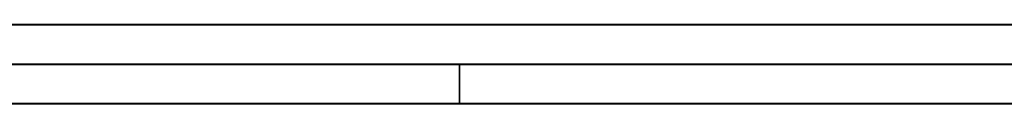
# Model space of a CAD drawing. Extents: x 0 to 420, y 0 to 297.
# Tile 2 of 48: x 69 to 194, y 0 to 10. Entities that reach past the tile are written whole.
import ezdxf

# ---------------------------------------------------------------- set-up
doc = ezdxf.new("R2010")
doc.units = 0
doc.header["$LTSCALE"] = 23.1
doc.layers.get('0').update_dxf_attribs({"linetype": 'CONTINUOUS'})

msp = doc.modelspace()

# ---------------------------------------------------------------- linework, layer by layer
at = {"color": 7, "linetype": 'CONTINUOUS'}
msp.add_line((409.86, 10.074), (25.007, 10.013), dxfattribs=at)
at = {"color": 7, "linetype": 'CONTINUOUS', "const_width": 0.25}
for points in [[(409.831, 10.048), (25, 10)], [(20, 5), (415, 5)], [(125, 0), (125, 5)], [(420, 0), (0, 0)]]:
    msp.add_lwpolyline(points, dxfattribs=at)

doc.saveas('drawing.dxf')
